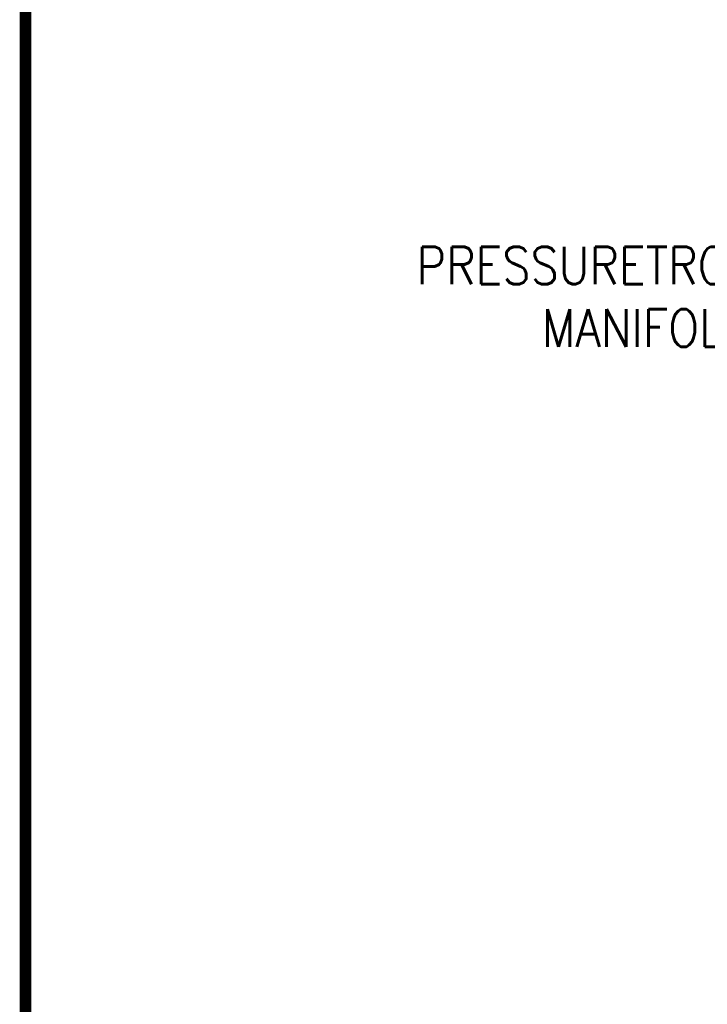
# Model space of a CAD drawing. Extents: x 0 to 796, y 0 to 496.
# Tile 2 of 242: x 0 to 65, y 181 to 272. Entities that reach past the tile are written whole.
import ezdxf

# ---------------------------------------------------------------- set-up
doc = ezdxf.new("R2010")
doc.units = 0
doc.header["$LTSCALE"] = 12
doc.header["$MEASUREMENT"] = 0
doc.layers.add('D', color=2, linetype='CONTINUOUS')
doc.layers.add('X', color=1, linetype='CONTINUOUS')
doc.styles.get("Standard").update_dxf_attribs({"font": 'SIMPLEX.SHX', "width": 0.875})
doc.dimstyles.get("Standard").update_dxf_attribs({"dimscale": 28, "dimtxt": 0.125, "dimasz": 0.125, "dimexe": 0.04375, "dimexo": 0.0625, "dimgap": 0.04375, "dimtad": 0, "dimtih": 1, "dimtoh": 1, "dimdec": 4, "dimzin": 12, "dimdsep": 46, "dimlunit": 5, "dimtxsty": 'Standard', "dimcen": 0, "dimclrd": 256, "dimclre": 256, "dimclrt": 256, "dimadec": 1, "dimazin": 3, "dimtfac": 0.875, "dimtdec": 4, "dimtofl": 0, "dimtmove": 0, "dimatfit": 2, "dimfxl": 1, "dimtolj": 1, "dimtzin": 12, "dimlwd": 13, "dimlwe": 13, "dimarcsym": 0})

msp = doc.modelspace()

# ---------------------------------------------------------------- linework, layer by layer
at = {"layer": 'X', "const_width": 1.1}
msp.add_lwpolyline([(794.72091, 495.39632), (0.97091, 495.39632), (795.25805, 495.39632), (795.25805, 1.1444), (0.97091, 1.1444), (0.97091, 495.39632), (0.97091, 2.34215)], dxfattribs=at)

# ---------------------------------------------------------------- texts
at = {"layer": 'D', "insert": (68.85449, 246.60204), "char_height": 3.5, "attachment_point": 6}
msp.add_mtext('\\A1;PRESSURETROL \\PMANIFOLD', dxfattribs=at)

# ---------------------------------------------------------------- leaders
at = {"layer": 'D', "annotation_type": 0, "has_hookline": 1, "hookline_direction": 1, "text_width": 34.41667}
msp.add_leader([(109.06357, 270.90956), (73.57949, 246.60204), (70.07949, 246.60204)], dimstyle='Standard', override={"dimgap": 0.04375, "dimtad": 0, "dimarcsym": 1}, dxfattribs=at)

doc.saveas('drawing.dxf')
